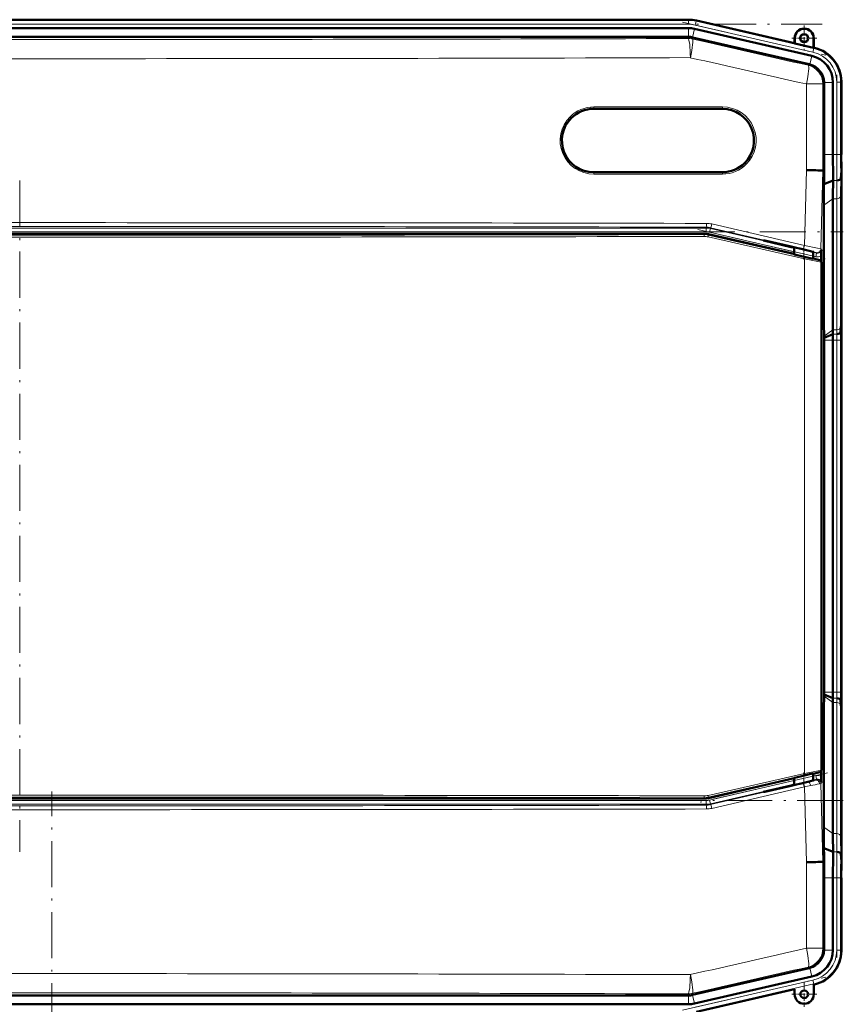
# Model space of a CAD drawing. Extents: x -1351 to 1763, y -1300 to 612.
# Tile 14 of 78: x -1068 to -853, y 309 to 566. Entities that reach past the tile are written whole.
import ezdxf

# ---------------------------------------------------------------- set-up
doc = ezdxf.new("R2010")
doc.units = 0
doc.linetypes.add('DASHDOT', pattern=[18.5, 12, -3, 0.5, -3])

msp = doc.modelspace()

# ---------------------------------------------------------------- linework, layer by layer
at = {"color": 7, "linetype": 'DASHDOT', "lineweight": 18}
for p, q in [((-1276.37, 564.64), (-858.69, 564.64)), ((-895.01, 565.2), (-857.74, 556.6)), ((-854.87, 551.46), (-854.87, 528.83)), ((-1067.53, 523.96), (-1067.53, 349.21)), ((-1281.89, 510.59), (-853.17, 510.59)), ((-891.02, 511.19), (-857.32, 503.41)), ((-854.87, 491.61), (-854.87, 381.55)), ((-857.32, 369.75), (-891.02, 361.97)), ((-1059.13, -326), (-1059.13, 364.9)), ((-853.17, 362.56), (-1281.89, 362.56)), ((-854.87, 344.32), (-854.87, 321.69)), ((-895.01, 307.95), (-857.74, 316.55))]:
    msp.add_line(p, q, dxfattribs=at)
at = {"color": 7, "lineweight": 50}
for p, q in [((-893.5, 565.83), (-1241.56, 565.83)), ((-908.5, 565.83), (-1221.29, 565.83)), ((-908.5, 565.83), (-893.5, 565.83)), ((-891.42, 565.59), (-865.85, 559.69)), ((-891.42, 565.59), (-865.85, 559.69)), ((-908.5, 563.64), (-1221.29, 563.64)), ((-908.5, 563.64), (-893.5, 563.64)), ((-891.91, 563.46), (-861.34, 556.4)), ((-1241.54, 561.35), (-893.53, 561.35)), ((-893.53, 561.35), (-893.5, 561.35)), ((-862.03, 554.21), (-892.4, 561.23)), ((-865.85, 559.69), (-865.85, 561.03)), ((-865.78, 559.6), (-865.85, 559.69)), ((-865.78, 559.6), (-865.78, 561.03)), ((-865.78, 559.6), (-860.92, 558.48)), ((-860.92, 561.03), (-860.92, 558.48)), ((-860.85, 561.03), (-860.85, 558.53)), ((-860.92, 558.48), (-860.85, 558.53)), ((-860.85, 558.53), (-860.65, 558.49)), ((-858.15, 549.34), (-858.16, 549.52)), ((-858.15, 549.34), (-858.15, 530.72)), ((-855.87, 549.52), (-855.87, 530.72)), ((-853.68, 549.72), (-853.68, 530.72)), ((-853.68, 549.52), (-853.68, 530.72)), ((-918.16, 542.62), (-884.66, 542.62)), ((-884.66, 526.12), (-918.16, 526.12)), ((-858.83, 526.59), (-858.48, 526.58)), ((-858.14, 526.58), (-858.48, 526.58)), ((-853.66, 526.58), (-853.83, 524.39)), ((-855.83, 523.99), (-858.21, 523)), ((-853.68, 523.65), (-853.68, 489.51)), ((-853.68, 523.65), (-853.68, 489.51)), ((-855.87, 519.23), (-855.87, 485.09)), ((-858.25, 486.58), (-858.25, 517.54)), ((-889.42, 510.11), (-1245.63, 510.11)), ((-888.3, 509.98), (-865.97, 504.83)), ((-866.73, 506.65), (-873.98, 508.33)), ((-873.59, 508.33), (-873.98, 508.33)), ((-873.59, 508.33), (-866.73, 506.74)), ((-866.73, 506.74), (-865.32, 506.41)), ((-866.73, 506.65), (-866.73, 506.74)), ((-865.97, 506.48), (-866.73, 506.65)), ((-865.97, 506.57), (-865.97, 504.75)), ((-865.32, 506.41), (-864.61, 506.25)), ((-864.61, 506.25), (-864.47, 506.22)), ((-864.47, 506.22), (-863.48, 505.99)), ((-860.98, 505.38), (-860.98, 503.6)), ((-860.98, 503.68), (-860.87, 503.65)), ((-860.87, 503.65), (-860.3, 503.5)), ((-860.3, 503.5), (-859.28, 503.26)), ((-858.91, 504.31), (-858.94, 503)), ((-858.89, 502.78), (-858.89, 370.39)), ((-858.89, 486.59), (-858.25, 486.58)), ((-858.17, 483.46), (-858.25, 486.58)), ((-853.7, 486.58), (-853.88, 484.39)), ((-858.16, 483.04), (-858.17, 483.46)), ((-855.87, 483.99), (-858.16, 483.04)), ((-858.15, 482.44), (-858.16, 483.04)), ((-858.15, 390.72), (-858.15, 482.44)), ((-855.87, 482.44), (-855.87, 390.72)), ((-853.68, 482.44), (-853.68, 390.72)), ((-853.68, 482.43), (-853.68, 390.72)), ((-858.17, 389.7), (-858.25, 386.57)), ((-858.16, 390.11), (-858.17, 389.7)), ((-858.15, 390.72), (-858.16, 390.11)), ((-855.87, 389.17), (-858.16, 390.11)), ((-855.87, 353.93), (-855.87, 388.07)), ((-853.7, 386.58), (-853.88, 388.77)), ((-858.89, 386.57), (-858.25, 386.57)), ((-858.25, 386.57), (-858.25, 355.61)), ((-853.68, 349.51), (-853.68, 383.65)), ((-853.68, 349.51), (-853.68, 383.65)), ((-860.98, 367.77), (-860.98, 369.57)), ((-860.87, 369.52), (-860.98, 369.5)), ((-860.3, 369.67), (-860.87, 369.52)), ((-859.28, 369.91), (-860.3, 369.67)), ((-858.91, 368.84), (-858.94, 370.18)), ((-865.97, 368.34), (-888.3, 363.19)), ((-866.73, 366.41), (-865.32, 366.74)), ((-865.97, 366.68), (-866.73, 366.5)), ((-865.97, 368.42), (-865.97, 366.59)), ((-865.32, 366.74), (-864.61, 366.9)), ((-864.61, 366.9), (-864.47, 366.93)), ((-864.47, 366.93), (-863.48, 367.16)), ((-866.73, 366.5), (-873.98, 364.83)), ((-873.59, 364.83), (-873.98, 364.83)), ((-873.59, 364.83), (-866.73, 366.41)), ((-866.73, 366.5), (-866.73, 366.41)), ((-1245.63, 363.06), (-889.42, 363.06)), ((-855.83, 349.17), (-858.21, 350.16)), ((-858.21, 350.16), (-858.18, 348.39)), ((-853.66, 346.58), (-853.83, 348.77)), ((-858.48, 346.57), (-858.83, 346.56)), ((-858.14, 346.57), (-858.48, 346.57)), ((-858.18, 348.39), (-858.14, 346.57)), ((-858.15, 323.81), (-858.15, 342.44)), ((-855.87, 323.63), (-855.87, 342.44)), ((-853.68, 323.43), (-853.68, 342.44)), ((-853.68, 323.63), (-853.68, 342.43)), ((-858.15, 323.81), (-858.16, 323.63)), ((-862.03, 318.94), (-892.4, 311.93)), ((-891.91, 309.69), (-861.34, 316.75)), ((-891.42, 307.56), (-865.85, 313.47)), ((-865.85, 313.47), (-865.85, 312.12)), ((-860.85, 314.62), (-860.65, 314.67)), ((-860.85, 312.12), (-860.85, 314.62)), ((-1241.54, 311.8), (-893.53, 311.8)), ((-893.53, 311.8), (-893.5, 311.8)), ((-908.5, 309.51), (-1221.29, 309.51)), ((-908.5, 309.51), (-893.5, 309.51))]:
    msp.add_line(p, q, dxfattribs=at)
at = {"color": 7, "lineweight": 18}
for p, q in [((-1241.56, 565.64), (-893.5, 565.64)), ((-1241.56, 564.64), (-893.5, 564.64)), ((-893.5, 565.64), (-893.5, 565.83)), ((-893.5, 565.64), (-893.5, 564.64)), ((-891.46, 565.41), (-891.69, 564.44)), ((-891.69, 564.44), (-861.06, 557.37)), ((-891.46, 565.41), (-891.42, 565.59)), ((-891.46, 565.41), (-860.84, 558.34)), ((-893.5, 561.35), (-893.5, 563.64)), ((-892.43, 561.23), (-891.91, 563.46)), ((-893.57, 560.93), (-893.53, 561.35)), ((-892.4, 561.23), (-892.45, 560.8)), ((-865.78, 561.03), (-865.85, 561.03)), ((-860.92, 561.03), (-860.85, 561.03)), ((-861.86, 554.17), (-861.34, 556.4)), ((-860.84, 558.34), (-861.06, 557.37)), ((-860.84, 558.34), (-860.65, 558.49)), ((-862.35, 553.96), (-862.03, 554.21)), ((-862.78, 526.65), (-862.78, 549.09)), ((-858.48, 549.09), (-862.78, 549.09)), ((-858.15, 549.34), (-858.48, 549.09)), ((-858.48, 549.09), (-858.48, 526.58)), ((-858.16, 549.52), (-855.87, 549.52)), ((-854.87, 549.58), (-854.87, 530.72)), ((-854.87, 549.58), (-853.87, 549.58)), ((-853.68, 549.72), (-853.87, 549.58)), ((-853.87, 549.58), (-853.87, 530.72)), ((-884.6, 543.12), (-918.11, 543.12)), ((-858.15, 530.72), (-855.87, 530.72)), ((-855.87, 530.72), (-854.87, 530.72)), ((-853.87, 530.72), (-854.87, 530.72)), ((-853.87, 530.72), (-853.68, 530.72)), ((-918.11, 525.62), (-884.6, 525.62)), ((-863.29, 507.03), (-862.78, 526.65)), ((-858.48, 526.58), (-859.01, 506.15)), ((-854.83, 523.99), (-855.83, 523.99)), ((-855.87, 519.23), (-858.25, 517.54)), ((-854.87, 519.23), (-855.87, 519.23)), ((-854.87, 519.23), (-854.87, 485.09)), ((-853.87, 519.91), (-853.87, 485.77)), ((-1246.16, 511.59), (-888.9, 511.59)), ((-888.9, 510.59), (-1246.16, 510.59)), ((-889.44, 509.9), (-889.42, 510.11)), ((-888.9, 511.59), (-888.87, 511.81)), ((-888.9, 510.59), (-888.9, 511.59)), ((-888, 510.49), (-887.77, 511.47)), ((-865.97, 505.41), (-888, 510.49)), ((-887.75, 511.68), (-887.77, 511.47)), ((-887.77, 511.47), (-865.97, 506.43)), ((-863.66, 506.06), (-887.75, 511.68)), ((-887.4, 512.65), (-863.29, 507.03)), ((-863.25, 503.55), (-888.37, 509.29)), ((-888.3, 509.98), (-888.32, 509.77)), ((-888.32, 509.77), (-863.21, 504.04)), ((-860.98, 505.28), (-860.11, 505.08)), ((-860.34, 504.11), (-860.11, 505.08)), ((-860.11, 505.08), (-860.24, 505.2)), ((-859.01, 506.15), (-858.89, 506.03)), ((-863.25, 369.62), (-863.25, 503.55)), ((-860.34, 504.11), (-860.98, 504.26)), ((-859.33, 503.22), (-859.28, 503.26)), ((-858.89, 502.78), (-858.95, 502.73)), ((-858.95, 502.73), (-858.95, 370.44)), ((-855.87, 485.09), (-858.17, 483.46)), ((-854.87, 485.09), (-855.87, 485.09)), ((-853.7, 486.58), (-853.66, 486.58)), ((-855.87, 482.44), (-858.15, 482.44)), ((-854.87, 483.99), (-855.87, 483.99)), ((-854.87, 482.44), (-855.87, 482.44)), ((-854.87, 482.44), (-853.87, 482.44)), ((-854.87, 482.44), (-854.87, 390.72)), ((-853.68, 482.44), (-853.87, 482.44)), ((-853.87, 482.44), (-853.87, 390.72)), ((-855.87, 388.07), (-858.17, 389.7)), ((-855.87, 390.72), (-858.15, 390.72)), ((-854.87, 390.72), (-855.87, 390.72)), ((-854.87, 390.72), (-853.87, 390.72)), ((-853.68, 390.72), (-853.87, 390.72)), ((-854.87, 389.17), (-855.87, 389.17)), ((-854.87, 388.07), (-855.87, 388.07)), ((-854.87, 353.93), (-854.87, 388.07)), ((-853.87, 353.24), (-853.87, 387.39)), ((-853.66, 386.58), (-853.7, 386.58)), ((-888.37, 363.88), (-863.25, 369.62)), ((-863.21, 369.14), (-888.32, 363.4)), ((-859.28, 369.91), (-859.33, 369.95)), ((-858.95, 370.44), (-858.89, 370.39)), ((-888, 362.66), (-865.97, 367.75)), ((-865.97, 366.72), (-887.77, 361.69)), ((-887.75, 361.48), (-863.66, 367.1)), ((-860.98, 368.9), (-860.34, 369.05)), ((-860.11, 368.07), (-860.98, 367.87)), ((-860.34, 369.05), (-860.11, 368.07)), ((-860.24, 367.96), (-860.11, 368.07)), ((-858.89, 367.13), (-859.01, 367.01)), ((-859.01, 367.01), (-858.48, 346.57)), ((-863.29, 366.13), (-887.4, 360.51)), ((-862.78, 346.51), (-863.29, 366.13)), ((-1246.16, 362.56), (-888.9, 362.56)), ((-888.9, 361.56), (-1246.16, 361.56)), ((-889.42, 363.06), (-889.44, 363.27)), ((-888.9, 362.56), (-888.9, 361.56)), ((-888.9, 361.56), (-888.87, 361.35)), ((-888.3, 363.19), (-888.32, 363.4)), ((-888, 362.66), (-887.77, 361.69)), ((-887.75, 361.48), (-887.77, 361.69)), ((-855.87, 353.93), (-858.25, 355.61)), ((-854.87, 353.93), (-855.87, 353.93)), ((-854.83, 349.17), (-855.83, 349.17)), ((-862.78, 324.07), (-862.78, 346.51)), ((-858.48, 346.57), (-858.48, 324.07)), ((-858.15, 342.44), (-855.87, 342.44)), ((-855.87, 342.44), (-854.87, 342.44)), ((-853.87, 342.44), (-854.87, 342.44)), ((-854.87, 323.58), (-854.87, 342.44)), ((-853.87, 342.44), (-853.68, 342.44)), ((-853.87, 323.58), (-853.87, 342.44)), ((-862.78, 324.07), (-858.48, 324.07)), ((-858.15, 323.81), (-858.48, 324.07)), ((-858.16, 323.63), (-855.87, 323.63)), ((-853.87, 323.58), (-854.87, 323.58)), ((-853.87, 323.58), (-853.68, 323.43)), ((-862.35, 319.2), (-862.03, 318.94)), ((-861.86, 318.98), (-861.34, 316.75)), ((-891.69, 308.72), (-861.06, 315.79)), ((-861.06, 315.79), (-860.84, 314.81)), ((-891.46, 307.74), (-860.84, 314.81)), ((-860.65, 314.67), (-860.84, 314.81)), ((-893.57, 312.23), (-893.53, 311.8)), ((-893.5, 311.8), (-893.5, 309.51)), ((-892.4, 311.93), (-892.45, 312.35)), ((-892.43, 311.92), (-891.91, 309.69))]:
    msp.add_line(p, q, dxfattribs=at)
at = {"color": 7, "linetype": 'DASHDOT', "lineweight": 18, "ltscale": 0.1625}
for p, q in [((-863.35, 564.28), (-863.35, 557.78)), ((-860.1, 561.03), (-866.6, 561.03)), ((-863.35, 315.37), (-863.35, 308.87)), ((-860.1, 312.12), (-866.6, 312.12))]:
    msp.add_line(p, q, dxfattribs=at)
at = {"color": 7, "linetype": 'DASHDOT', "lineweight": 18, "ltscale": 0.08985}
msp.add_line((-863.48, 506.87), (-863.48, 503.27), dxfattribs=at)
at = {"color": 7, "linetype": 'DASHDOT', "lineweight": 18, "ltscale": 0.019627}
msp.add_line((-863.48, 506.06), (-863.48, 505.27), dxfattribs=at)
at = {"color": 7, "linetype": 'DASHDOT', "lineweight": 18, "ltscale": 0.089713}
msp.add_line((-863.48, 369.88), (-863.48, 366.29), dxfattribs=at)
at = {"color": 7, "linetype": 'DASHDOT', "lineweight": 18, "ltscale": 0.019614}
msp.add_line((-863.48, 367.1), (-863.48, 367.88), dxfattribs=at)
at = {"color": 7, "lineweight": 18}
for points in [[(-860.24, 505.2), (-860.24, 505.2), (-860.26, 505.21), (-860.38, 505.25), (-862.05, 505.67), (-863.66, 506.06)], [(-863.29, 507.03), (-859.86, 506.35), (-859.07, 506.17), (-859.02, 506.15), (-859.01, 506.15)], [(-858.95, 502.73), (-858.95, 502.73), (-858.96, 502.73), (-859.06, 502.74), (-859.81, 502.87), (-863.25, 503.55)], [(-863.21, 504.04), (-860.91, 503.52), (-859.53, 503.24), (-859.36, 503.22), (-859.34, 503.22), (-859.33, 503.22), (-859.33, 503.22)], [(-863.25, 369.62), (-859.75, 370.31), (-859.07, 370.43), (-858.97, 370.44), (-858.95, 370.44), (-858.95, 370.44), (-858.95, 370.44)], [(-859.33, 369.95), (-859.34, 369.95), (-859.35, 369.95), (-859.42, 369.95), (-860.07, 369.82), (-863.21, 369.14)], [(-860.52, 367.87), (-860.28, 367.94), (-860.24, 367.95), (-860.24, 367.96)], [(-859.01, 367.01), (-859.02, 367.01), (-859.06, 366.99), (-859.36, 366.92)]]:
    msp.add_lwpolyline(points, dxfattribs=at)
at = {"color": 7, "lineweight": 50}
for points in [[(-863.48, 505.99), (-862.03, 505.65), (-861.06, 505.41), (-860.9, 505.36), (-860.88, 505.35), (-860.88, 505.35)], [(-860.88, 505.35), (-860.88, 505.35), (-860.88, 505.35), (-860.89, 505.35), (-860.98, 505.36)], [(-865.97, 504.75), (-865.97, 504.75), (-865.97, 504.75), (-865.94, 504.73), (-865.57, 504.63), (-862.57, 503.92), (-861.03, 503.6), (-860.99, 503.6), (-860.99, 503.6), (-860.98, 503.6)], [(-862.92, 369.17), (-865.08, 368.66), (-865.87, 368.46), (-865.96, 368.43), (-865.97, 368.42), (-865.97, 368.42)], [(-860.98, 369.57), (-860.99, 369.57), (-860.99, 369.57), (-861, 369.57), (-861.1, 369.56), (-861.94, 369.39), (-862.92, 369.17)], [(-863.48, 367.16), (-862.03, 367.5), (-861.06, 367.75), (-860.9, 367.8), (-860.88, 367.81), (-860.88, 367.81)], [(-860.88, 367.81), (-860.88, 367.81), (-860.88, 367.81), (-860.89, 367.81), (-860.98, 367.8)]]:
    msp.add_lwpolyline(points, dxfattribs=at)
for centre, radius in [((-863.35, 561.03), 1.07), ((-863.35, 561.03), 1), ((-863.35, 312.12), 1)]:
    msp.add_circle(centre, radius, dxfattribs=at)
for centre, radius, start, end in [((-893.5, 556.58), 9.25, 77.0008, 89.9996), ((-893.5, 556.58), 9.25, 77.0007, 89.9996), ((-893.5, 556.58), 7.06, 77.0006, 89.9996), ((-863.35, 561.03), 2.5, 0, 180), ((-863.35, 561.03), 2.43, 360, 180), ((-862.93, 549.52), 7.06, 359.9966, 77.0032), ((-862.93, 549.52), 9.25, 359.9943, 77.0057), ((-862.67, 549.72), 8.99, 359.9916, 77.0084), ((-863.16, 549.34), 5.01, 2.1031, 74.9072), ((-918.16, 534.37), 8.25, 90, 134.9612), ((-884.66, 534.37), 8.25, 314.9294, 90), ((-918.16, 534.37), 8.25, 134.9699, 270), ((-165.66, 530.7), 692.49, 179.99805, 180.34055), ((-285.62, 530.58), 570.24, 179.9861, 180.6624), ((-506.1, 530.63), 347.59, 179.9856, 180.6685), ((-884.66, 534.37), 8.25, 270, 314.9153), ((-878.28, -680.15), 1206.9, 89.07649, 89.26402), ((-247.37, 513.74), 610.9, 178.79561, 179.13148), ((-646.46, 523.4), 207.22, 179.1215, 179.9313), ((-466.79, 517.08), 391.46, 179.1331, 179.9319), ((-516.09, 518.83), 339.78, 179.1293, 179.9319), ((-919.41, 505.84), 60.52, 358.5511, 0.1764), ((-859.39, 502.78), 0.5, 359.998, 77.002), ((-1066.1, 489.75), 212.42, 359.1437, 359.9337), ((-646.32, 489.76), 207.36, 180.0695, 180.8788), ((-935.69, 485.18), 79.82, 359.1476, 359.9359), ((-1211.4, 482.52), 357.71, 359.9872, 0.6507), ((-506.6, 482.52), 347.08, 179.3309, 180.0147), ((-990.66, 482.46), 134.79, 359.9876, 0.6479), ((-990.66, 390.69), 134.79, 359.3521, 0.0124), ((-1211.4, 390.64), 357.71, 359.3493, 0.0128), ((-506.6, 390.63), 347.08, 179.9853, 180.6691), ((-935.69, 387.98), 79.82, 0.0641, 0.8524), ((-1066.1, 383.4), 212.42, 0.0663, 0.8563), ((-646.32, 383.4), 207.36, 179.1212, 179.9305), ((-859.39, 370.39), 0.5, 282.998, 0.002), ((-919.41, 367.32), 60.52, 359.8196, 1.4448), ((-466.79, 356.08), 391.46, 180.0681, 180.8669), ((-516.09, 354.33), 339.78, 180.0681, 180.8707), ((-285.62, 342.57), 570.24, 179.3376, 180.0139), ((-646.46, 349.76), 207.22, 180.0687, 180.8785), ((-878.26, 1552.18), 1205.77, 270.73585, 270.92354), ((-165.67, 342.46), 692.49, 179.65945, 180.00195), ((-506.1, 342.52), 347.59, 179.3315, 180.0144), ((-863.16, 323.82), 5, 285.1029, 357.9073), ((-862.93, 323.63), 7.06, 282.9968, 0.0034), ((-862.67, 323.43), 8.99, 282.9916, 0.0084), ((-863.35, 312.12), 2.5, 180, 360), ((-893.5, 316.58), 7.06, 270.0004, 282.9994)]:
    msp.add_arc(centre, radius, start, end, dxfattribs=at)
at = {"color": 7, "lineweight": 18}
for centre, radius, start, end in [((-893.5, 556.58), 9.06, 77.0008, 89.9996), ((-893.5, 556.58), 8.06, 77.0006, 89.9996), ((-1067.53, 56209.97), 55649.31, 269.820896, 270.179106), ((11803.6, 56331.46), 57197.52, 257.175313, 257.206234), ((-862.86, 549.58), 7.99, 359.9916, 77.0084), ((-862.86, 549.58), 8.99, 359.9997, 77.0003), ((-1067.53, 56585.23), 56029.56, 269.821504, 270.178498), ((11842.13, 56689.53), 57560.09, 257.2175922, 257.2484236), ((-918.11, 534.36), 8.75, 89.9957, 134.9539), ((-884.59, 534.37), 8.75, 314.9196, 90.0213), ((-918.11, 534.37), 8.75, 134.9606, 270.0213), ((-285.76, 530.58), 569.11, 179.986, 180.6637), ((-319.89, 530.59), 533.98, 179.9859, 180.6653), ((-884.6, 534.37), 8.75, 269.9957, 314.9129), ((-515.73, 518.83), 339.14, 179.1277, 179.9318), ((-535.62, 519.53), 318.25, 179.1257, 179.9316), ((-1067.53, -83299.58), 83812.57, 89.8777831, 90.1222151), ((-888.76, 506.81), 5.99, 76.8712, 89.8909), ((-1067.53, -83186.04), 83698.04, 89.8777011, 90.122297), ((-888.9, 506.59), 5, 77.0066, 89.9934), ((-888.9, 506.59), 4, 77.0047, 89.9953), ((-888.89, 506.81), 5, 76.8528, 89.8509), ((-1067.53, 84295.16), 83785.95, 269.8781811, 270.1218207), ((-1067.53, 84238.26), 83728.55, 269.8781333, 270.1218617), ((-889.43, 504.9), 5, 77.1098, 90.1116), ((-889.37, 504.91), 4.49, 77.1108, 90.1395), ((-859.89, 506.05), 0.999, 256.9181, 358.54), ((-859.89, 506.06), 2, 256.9951, 299.3366), ((-859.45, 502.73), 0.5, 0.0159, 76.9841), ((-935.3, 485.18), 80.44, 359.1546, 359.9369), ((-955.13, 485.88), 101.27, 359.1557, 359.937), ((-991.03, 482.46), 136.17, 359.9884, 0.642), ((-1025.34, 482.47), 171.47, 359.9884, 0.6411), ((-991.03, 390.69), 136.17, 359.358, 0.0116), ((-1025.34, 390.69), 171.47, 359.3589, 0.0116), ((-935.3, 387.98), 80.44, 0.0631, 0.8454), ((-955.13, 387.27), 101.27, 0.063, 0.8443), ((-859.45, 370.44), 0.5, 283.0159, 359.9841), ((-909.75, 564.78), 202.98, 283.1255, 283.506), ((-889.32, 479.93), 115.71, 283.48, 284.0366), ((-880.49, 463.72), 99.08, 280.9623, 282.3111), ((-869.69, 401.7), 35.05, 283.9245, 285.1673), ((-859.89, 367.1), 2, 60.6635, 103.005), ((-859.89, 367.1), 0.999, 1.46, 103.0819), ((-920.23, 662.98), 302.27, 280.857, 281.1749), ((-1067.53, -83421.99), 83785.95, 89.8781793, 90.1218189), ((-1067.53, -83365.09), 83728.55, 89.8781383, 90.1218667), ((-889.43, 368.27), 5, 269.8884, 282.8902), ((-889.37, 368.26), 4.49, 269.8605, 282.8892), ((-888.9, 366.56), 4, 270.0047, 282.9953), ((-888.89, 366.35), 5, 270.1491, 283.1472), ((-1067.53, 84172.73), 83812.57, 269.8777849, 270.1222169), ((-1067.53, 84059.2), 83698.04, 269.877703, 270.1222989), ((-888.76, 366.34), 5.99, 270.1091, 283.1288), ((-515.73, 354.33), 339.14, 180.0682, 180.8723), ((-535.62, 353.62), 318.25, 180.0684, 180.8743), ((-285.76, 342.57), 569.11, 179.3363, 180.014), ((-319.89, 342.57), 533.98, 179.3347, 180.0141), ((11842.13, -55816.37), 57560.09, 102.7515764, 102.7824078), ((-862.86, 323.58), 7.99, 282.9916, 0.0084), ((-862.86, 323.58), 8.99, 282.9997, 0.0003), ((11803.6, -55458.3), 57197.52, 102.793766, 102.824687), ((-1067.53, -55712.07), 56029.56, 89.821502, 90.178496), ((-1067.53, -55336.82), 55649.31, 89.820894, 90.179104)]:
    msp.add_arc(centre, radius, start, end, dxfattribs=at)
for centre, major_axis, ratio, start_param, end_param in [((-893.57, 555.93), (4.97, -0.57), 0.999653, 1.457389, 1.684204), ((-893.57, 555.93), (0.02, -5), 0.119003, 1.570423, 3.115225), ((-893.57, 555.93), (-1.11, -4.88), 0.116076, 1.597214, 3.115235), ((-863.47, 549.09), (-1.11, -4.88), 0.136195, 1.601714, 3.115166), ((-863.47, 549.09), (3.11, -3.91), 0.999441, 0.899117, 2.242476), ((-918.16, 543.12), (0, -0.5), 0.101872, 0, 1.570796), ((-884.66, 543.12), (0, 0.5), 0.124719, 3.141593, 4.712389), ((-924.34, 540.56), (0.353, -0.354), 0.069254, 0.000014, 1.501741), ((-878.48, 528.17), (0.353, -0.354), 0.091666, 1.479613, 3.141593), ((-918.16, 525.62), (0, 0.5), 0.101872, 4.712389, 6.283185), ((-884.66, 525.62), (0, -0.5), 0.124719, 1.570796, 3.141593), ((-854.87, 519.94), (-1, 0), 0.707107, 1.570796, 3.106686), ((-888.87, 512.81), (0, -1), 0.121885, 0.017584, 1.571058), ((-887.53, 512.65), (-0.227, -0.974), 0.119647, 0.01758, 1.598677), ((-889.44, 509.4), (0.001, -0.5), 0.121453, 1.570537, 3.124009), ((-888.43, 509.29), (-0.111, -0.487), 0.119115, 1.598027, 3.124014), ((-863.43, 507.03), (-0.227, -0.974), 0.135666, 0.017616, 1.602449), ((-860.01, 506.17), (0.682, 0.732), 0.99939, 3.664878, 5.435811), ((-863.32, 503.55), (-0.111, -0.487), 0.135841, 1.601805, 3.123976), ((-854.87, 485.79), (-1, 0), 0.707107, 1.570796, 3.106686), ((-854.87, 387.36), (-1, 0), 0.707107, 3.176499, 4.712389), ((-863.32, 369.62), (0.111, -0.487), 0.135841, 0.017617, 1.539787), ((-863.43, 366.13), (0.227, -0.974), 0.135666, 1.539144, 3.123976), ((-862.12, 366.44), (0.234, -0.972), 0.460439, 1.469807, 3.121928), ((-860.29, 366.89), (0.266, -0.964), 0.924796, 1.34401, 3.095701), ((-860.01, 366.98), (-0.682, 0.732), 0.99939, 3.988967, 5.7599), ((-889.44, 363.77), (-0.001, -0.5), 0.121453, 0.017583, 1.571056), ((-888.9, 366.56), (4.97, 0.57), 0.999846, 4.59896, 4.825818), ((-888.43, 363.88), (0.111, -0.487), 0.119115, 0.017578, 1.543566), ((-887.53, 360.51), (0.227, -0.974), 0.119647, 1.542916, 3.124013), ((-888.87, 360.35), (0, -1), 0.121885, 1.570535, 3.124008), ((-854.87, 353.22), (-1, 0), 0.707107, 3.176499, 4.712389), ((-863.47, 324.07), (1.11, -4.88), 0.136195, 0.026426, 1.539879), ((-863.47, 324.07), (-3.11, -3.91), 0.999441, 0.899117, 2.242476), ((-893.57, 317.22), (-0.02, -5), 0.119003, 0.026367, 1.57117), ((-893.57, 317.22), (1.11, -4.88), 0.116076, 0.026358, 1.544378), ((-893.57, 317.22), (-4.97, -0.57), 0.999653, 1.457389, 1.684204)]:
    msp.add_ellipse(centre, major_axis=major_axis, ratio=ratio, start_param=start_param, end_param=end_param, dxfattribs=at)
at = {"color": 7, "lineweight": 50}
for centre, major_axis, ratio, start_param, end_param in [((-893.53, 556.36), (4.97, -0.57), 0.999653, 1.457389, 1.679108), ((-863.15, 549.34), (-3.11, 3.91), 0.999441, 5.34848, 5.384068), ((-854.83, 524.4), (1, 0), 0.414186, 4.715241, 6.251123), ((-889.42, 505.11), (4.97, -0.57), 0.999846, 1.457367, 1.684225), ((-854.88, 484.4), (1, 0), 0.414343, 4.715179, 6.251104), ((-854.88, 388.75), (1, 0), 0.414215, 0.032067, 1.567956), ((-889.42, 368.06), (4.97, 0.57), 0.999846, 4.59896, 4.825818), ((-854.83, 348.75), (1, 0), 0.414215, 0.032067, 1.567956), ((-863.15, 323.81), (-3.11, -3.91), 0.999441, 0.899117, 0.934706), ((-893.53, 316.8), (4.97, 0.57), 0.999653, 4.604077, 4.825796)]:
    msp.add_ellipse(centre, major_axis=major_axis, ratio=ratio, start_param=start_param, end_param=end_param, dxfattribs=at)

doc.saveas('drawing.dxf')
